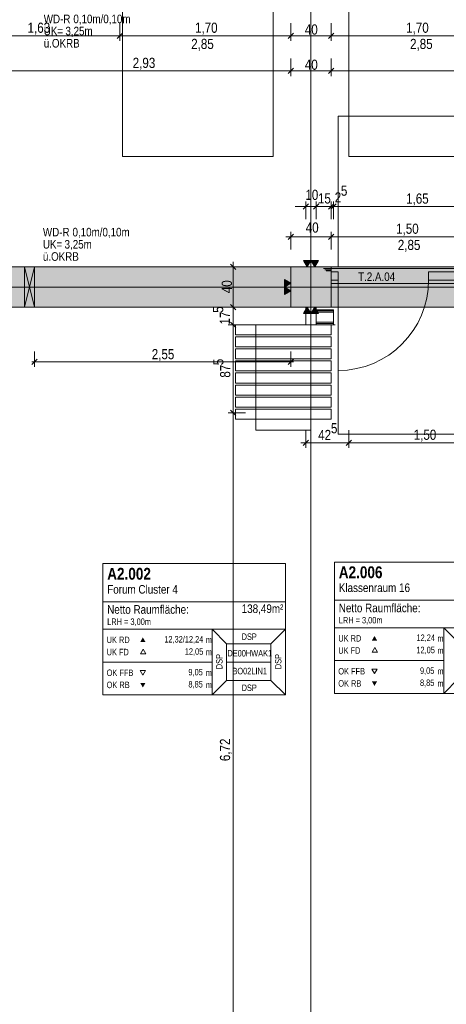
# Model space of a CAD drawing. Extents: x -620 to 3480, y 62 to 1102.
# Tile 90 of 256: x -215 to -130, y 623 to 819. Entities that reach past the tile are written whole.
import ezdxf
from ezdxf.lldxf.tags import DXFTag

# ---------------------------------------------------------------- set-up
doc = ezdxf.new("R2010")
doc.units = 0
doc.layers.get('0').update_dxf_attribs({"lineweight": 13})
for name, color, linetype, lineweight, true_color in [('00 -Bauelemente -Dämmung innen', 7, 'Continuous', 9, 0xff7fe6), ('00 -Bauelemente -Gipskarton', 7, 'Continuous', 9, 0xff7fe6), ('30 -33 Aussenwände- 3 Aussenstützen', 7, 'Continuous', 50, 0x0000dd), ('30 -34 Innenwände- 11 Durchbruch', 4, 'Continuous', 9, 0x00ffff), ('30 -34 Innenwände- 2 nichttragend', 7, 'Continuous', 18, 0xff7fe6), ('30 -34 Innenwände- 4 Türen_Fenster', 7, 'Continuous', 15, 0x9955ff), ('30 -35 Decken- 1 Konstruktion-Träger- Stahlbeton', 7, 'grob-A06G9SLJ8I', 13, 0x33aa00), ('30 -38 konstruktive Einbauten-Mobile Trennwand', 7, 'Continuous', 9, 0x944cff), ('70 -72 Beschriftung- 2 Beschriftung Bauteile', 7, 'Continuous', 9, 0x9999ff), ('70 -72 Beschriftung- 8 barrierefrei', 7, 'grob-A06G9SLJ8I', 9, 0x888888), ('70 -75 Raumstempel- 1 Raumstempel', 1, 'Continuous', 50, 0xff0000), ('70 -76 Bemaßung- 2 Allgemein', 9, 'Continuous', 5, 0x808080), ('iwb_Schraffur_Unterzug', 7, 'Continuous', 5, 0xffffcc)]:
    doc.layers.add(name, color=color, linetype=linetype, lineweight=lineweight, true_color=true_color)
doc.layers.add('70 -71 Achsen- 1 Gebäudeachsen', color=7, linetype='STRICHPUNKT2-A06G9SLK8I', lineweight=18)
doc.layers.add('Keine', color=7, linetype='Continuous', lineweight=9)
doc.styles.get("Standard").update_dxf_attribs({"font": 'ARIALN.TTF'})
tags = doc.linetypes.add('grob-A06G9SLJ8I', pattern=[14, 3, -8, 3]).pattern_tags.tags
tags[8:9] = [DXFTag(74, 4), DXFTag(75, 0), DXFTag(340, '0'), DXFTag(46, 0.0), DXFTag(50, 0.0), DXFTag(44, 0.0), DXFTag(45, 0.0)]
tags[6:7] = [DXFTag(74, 4), DXFTag(75, 0), DXFTag(340, '0'), DXFTag(46, 0.0), DXFTag(50, 0.0), DXFTag(44, 0.0), DXFTag(45, 0.0)]
tags[4:5] = [DXFTag(74, 4), DXFTag(75, 0), DXFTag(340, '0'), DXFTag(46, 0.0), DXFTag(50, 0.0), DXFTag(44, 0.0), DXFTag(45, 0.0)]
tags = doc.linetypes.add('STRICHPUNKT2-A06G9SLK8I', pattern=[12.7, 6.35, -3.175, 0, -3.175]).pattern_tags.tags
tags[10:11] = [DXFTag(74, 4), DXFTag(75, 0), DXFTag(340, '0'), DXFTag(46, 0.0), DXFTag(50, 0.0), DXFTag(44, 0.0), DXFTag(45, 0.0)]
tags[8:9] = [DXFTag(74, 4), DXFTag(75, 0), DXFTag(340, '0'), DXFTag(46, 0.0), DXFTag(50, 0.0), DXFTag(44, 0.0), DXFTag(45, 0.0)]
tags[6:7] = [DXFTag(74, 4), DXFTag(75, 0), DXFTag(340, '0'), DXFTag(46, 0.0), DXFTag(50, 0.0), DXFTag(44, 0.0), DXFTag(45, 0.0)]
tags[4:5] = [DXFTag(74, 4), DXFTag(75, 0), DXFTag(340, '0'), DXFTag(46, 0.0), DXFTag(50, 0.0), DXFTag(44, 0.0), DXFTag(45, 0.0)]

# ---------------------------------------------------------------- blocks, each defined once
blk = doc.blocks.new('Referenz-A06G9SLM8I')
at = {"layer": '00 -Bauelemente -Dämmung innen', "color": 0, "linetype": 'Continuous', "lineweight": -2, "ltscale": 0.13}
for p, q in [((-153, 769.1), (-154, 769.1)), ((-152.5, 760.9), (-156, 760.9)), ((-152.5, 758.9), (-156, 758.9))]:
    blk.add_line(p, q, dxfattribs=at)
at = {"layer": '00 -Bauelemente -Gipskarton', "color": 0, "linetype": 'Continuous', "lineweight": -2, "ltscale": 0.13}
for p, q in [((-153, 769.6), (-154.5, 769.6)), ((-153, 769.35), (-154.25, 769.35)), ((-153, 769.1), (-154, 769.1)), ((-152.5, 761.4), (-156, 761.4)), ((-152.5, 761.15), (-156, 761.15)), ((-152.5, 760.9), (-156, 760.9)), ((-152.5, 758.9), (-156, 758.9)), ((-152.5, 758.65), (-156, 758.65)), ((-152.5, 758.4), (-156, 758.4))]:
    blk.add_line(p, q, dxfattribs=at)
at = {"layer": '30 -33 Aussenwände- 3 Aussenstützen', "color": 0, "linetype": 'Continuous', "lineweight": -2, "ltscale": 0.13}
for p, q in [((-161, 769.9), (-161, 761.9)), ((-153, 769.9), (-161, 769.9)), ((-153, 761.9), (-153, 769.9)), ((-161, 761.9), (-153, 761.9))]:
    blk.add_line(p, q, dxfattribs=at)
at = {"layer": '30 -33 Aussenwände- 3 Aussenstützen', "color": 0, "lineweight": -2}
for p, q in [((-157, 766.9), (-157, 764.9)), ((-158, 765.9), (-156, 765.9))]:
    blk.add_line(p, q, dxfattribs=at)
at = {"layer": '30 -34 Innenwände- 11 Durchbruch', "color": 0, "linetype": 'Continuous', "lineweight": -2, "ltscale": 0.13}
for p, q in [((-214, 761.9), (-214, 769.9)), ((-214, 769.9), (-212, 761.9)), ((-212, 769.9), (-214, 761.9)), ((-214, 769.9), (-212, 769.9)), ((-212, 769.9), (-214, 761.9)), ((-212, 761.9), (-214, 769.9)), ((-212, 761.9), (-212, 769.9)), ((-214, 761.9), (-212, 761.9))]:
    blk.add_line(p, q, dxfattribs=at)
at = {"layer": '30 -34 Innenwände- 11 Durchbruch', "color": 0, "lineweight": -2}
for points in [[(-214, 761.9), (-214, 769.9), (-213, 765.9)], [(-212, 761.9), (-213, 765.9), (-212, 769.9)]]:
    blk.add_solid(points, dxfattribs=at)
at = {"layer": '30 -34 Innenwände- 2 nichttragend', "color": 0, "linetype": 'Continuous', "lineweight": -2, "ltscale": 0.13}
for p, q in [((-153, 769.6), (-154.5, 769.6)), ((-153, 769.6), (-153, 766.85)), ((-153, 769.6), (-153, 769.35)), ((-153, 769.35), (-153, 769.1)), ((-153, 769.1), (-153, 767.1)), ((-153, 767.1), (-153, 766.85)), ((-153, 766.85), (-153, 766.6)), ((-156, 761.4), (-156, 758.4)), ((-152.5, 761.4), (-156, 761.4)), ((-152.5, 761.15), (-152.5, 761.4)), ((-152.5, 760.9), (-152.5, 761.15)), ((-152.5, 760.9), (-152.5, 758.9)), ((-152.5, 758.4), (-156, 758.4)), ((-152.5, 758.65), (-152.5, 758.9)), ((-152.5, 758.4), (-152.5, 758.65)), ((-152.2, 758.4), (-152.5, 758.4))]:
    blk.add_line(p, q, dxfattribs=at)
at = {"layer": '30 -34 Innenwände- 4 Türen_Fenster', "color": 0, "linetype": 'grob-A06G9SLJ8I', "lineweight": -2, "ltscale": 0.13}
for p, q in [((-123, 769.6), (-153, 769.6)), ((-123, 766.6), (-153, 766.6)), ((-151.6, 767.3), (-151.6, 749.3))]:
    blk.add_line(p, q, dxfattribs=at)
at = {"layer": '30 -34 Innenwände- 4 Türen_Fenster', "color": 0, "linetype": 'Continuous', "lineweight": -2, "ltscale": 0.13}
for p, q in [((-153, 767.3), (-153, 768.9)), ((-153, 768.9), (-151.6, 768.9)), ((-151.6, 768.9), (-151.6, 767.3)), ((-133.6, 768.9), (-123, 768.9)), ((-133.6, 767.3), (-133.6, 768.9)), ((-151.6, 767.3), (-153, 767.3)), ((-123, 767.3), (-133.6, 767.3))]:
    blk.add_line(p, q, dxfattribs=at)
at = {"layer": '30 -34 Innenwände- 4 Türen_Fenster', "color": 0, "linetype": 'grob-A06G9SLJ8I', "lineweight": -2, "ltscale": 0.13}
blk.add_ellipse((-151.6, 767.3), major_axis=(0, -18), ratio=1, start_param=0, end_param=1.570796, dxfattribs=at)
at = {"layer": '30 -35 Decken- 1 Konstruktion-Träger- Stahlbeton', "color": 0, "lineweight": -2}
for p, q in [((4, 769.9), (-554.53, 769.9)), ((4, 761.9), (-554.53, 761.9))]:
    blk.add_line(p, q, dxfattribs=at)
at = {"layer": '30 -38 konstruktive Einbauten-Mobile Trennwand', "color": 0, "linetype": 'Continuous', "lineweight": -2, "ltscale": 0.13}
for p, q in [((-158, 761.9), (-156, 761.9)), ((-158, 758.4), (-158, 761.9)), ((-156, 761.9), (-156, 758.4)), ((-171.99, 756.4), (-171.99, 758.4)), ((-171.99, 758.4), (-153, 758.4)), ((-156, 758.4), (-158, 758.4)), ((-153, 758.4), (-153, 756.4)), ((-153, 756.4), (-171.99, 756.4)), ((-171.99, 754), (-171.99, 756)), ((-171.99, 756), (-153, 756)), ((-153, 756), (-153, 754)), ((-153, 754), (-171.99, 754)), ((-171.99, 751.6), (-171.99, 753.6)), ((-171.99, 753.6), (-153, 753.6)), ((-153, 753.6), (-153, 751.6)), ((-153, 751.6), (-171.99, 751.6)), ((-171.99, 749.2), (-171.99, 751.2)), ((-171.99, 751.2), (-153, 751.2)), ((-153, 751.2), (-153, 749.2)), ((-153, 749.2), (-171.99, 749.2)), ((-171.99, 746.8), (-171.99, 748.8)), ((-171.99, 748.8), (-153, 748.8)), ((-153, 748.8), (-153, 746.8)), ((-153, 746.8), (-171.99, 746.8)), ((-171.99, 744.4), (-171.99, 746.4)), ((-171.99, 746.4), (-153, 746.4)), ((-153, 746.4), (-153, 744.4)), ((-153, 744.4), (-171.99, 744.4)), ((-171.99, 742), (-171.99, 744)), ((-171.99, 744), (-153, 744)), ((-153, 744), (-153, 742)), ((-153, 742), (-171.99, 742)), ((-171.99, 739.6), (-171.99, 741.6)), ((-171.99, 741.6), (-153, 741.6)), ((-153, 741.6), (-153, 739.6)), ((-153, 739.6), (-171.99, 739.6))]:
    blk.add_line(p, q, dxfattribs=at)
at = {"layer": '30 -38 konstruktive Einbauten-Mobile Trennwand', "color": 0, "linetype": 'grob-A06G9SLJ8I', "lineweight": -2, "ltscale": 0.13}
for p, q in [((-167.99, 758.4), (-167.99, 737.4)), ((-157, 758.4), (-157, 606.5)), ((-167.99, 737.4), (-157, 737.4))]:
    blk.add_line(p, q, dxfattribs=at)
at = {"layer": '70 -71 Achsen- 1 Gebäudeachsen', "color": 0, "linetype": 'STRICHPUNKT2-A06G9SLK8I', "lineweight": -2, "ltscale": 0.13}
for p, q in [((-157.03, 1075.82), (-157.03, 76.38)), ((-554.53, 765.88), (92.91, 765.88))]:
    blk.add_line(p, q, dxfattribs=at)
at = {"layer": '70 -72 Beschriftung- 2 Beschriftung Bauteile', "color": 0, "lineweight": -2}
for p, q in [((-157.75, 769.9), (-158.5, 771.2)), ((-158.5, 771.2), (-157, 771.2)), ((-157, 771.2), (-157.75, 769.9)), ((-156.25, 769.9), (-157, 771.2)), ((-157, 771.2), (-155.5, 771.2)), ((-155.5, 771.2), (-156.25, 769.9)), ((-162.3, 767.4), (-161, 766.65)), ((-162.3, 765.9), (-162.3, 767.4)), ((-161, 766.65), (-162.3, 765.9)), ((-162.3, 765.9), (-161, 765.15)), ((-162.3, 764.4), (-162.3, 765.9)), ((-161, 765.15), (-162.3, 764.4)), ((-158.5, 760.61), (-157.75, 761.9)), ((-157, 760.61), (-158.5, 760.61)), ((-157.75, 761.9), (-157, 760.61)), ((-157, 760.61), (-156.25, 761.9)), ((-155.5, 760.61), (-157, 760.61)), ((-156.25, 761.9), (-155.5, 760.61))]:
    blk.add_line(p, q, dxfattribs=at)
for points in [[(-157.75, 769.9), (-158.5, 771.2), (-157.75, 771.2)], [(-157.75, 769.9), (-157.75, 771.2), (-157, 771.2)], [(-156.25, 769.9), (-157, 771.2), (-156.25, 771.2)], [(-156.25, 769.9), (-156.25, 771.2), (-155.5, 771.2)], [(-162.3, 765.9), (-162.3, 767.4), (-161, 766.65)], [(-162.3, 764.4), (-162.3, 765.9), (-161, 765.15)], [(-157.75, 760.61), (-158.5, 760.61), (-157.75, 761.9)], [(-157.75, 760.61), (-157.75, 761.9), (-157, 760.61)], [(-156.25, 760.61), (-157, 760.61), (-156.25, 761.9)], [(-156.25, 760.61), (-156.25, 761.9), (-155.5, 760.61)]]:
    blk.add_solid(points, dxfattribs=at)
at = {"layer": '70 -72 Beschriftung- 8 barrierefrei', "color": 0, "linetype": 'grob-A06G9SLJ8I', "lineweight": -2, "ltscale": 0.13}
for p, q in [((-194.5, 791.9), (-194.5, 821.9)), ((-164.5, 821.9), (-164.5, 791.9)), ((-149.5, 791.9), (-149.5, 821.9)), ((-151.6, 769.9), (-151.6, 799.9)), ((-151.6, 799.9), (-121.6, 799.9)), ((-164.5, 791.9), (-194.5, 791.9)), ((-119.5, 791.9), (-149.5, 791.9)), ((-121.6, 769.9), (-151.6, 769.9)), ((-151.6, 736.6), (-151.6, 766.6)), ((-151.6, 766.6), (-121.6, 766.6)), ((-121.6, 736.6), (-151.6, 736.6))]:
    blk.add_line(p, q, dxfattribs=at)
at = {"layer": '70 -75 Raumstempel- 1 Raumstempel', "color": 0, "lineweight": -2}
for p, q in [((-198.4, 710.87), (-198.4, 684.73)), ((-162.08, 710.87), (-198.4, 710.87)), ((-162.08, 684.73), (-162.08, 710.87)), ((-152.34, 711.18), (-152.34, 685.04)), ((-116.01, 711.18), (-152.34, 711.18)), ((-116.01, 703.58), (-152.34, 703.58)), ((-162.08, 703.28), (-198.4, 703.28)), ((-198.4, 697.8), (-176.67, 697.8)), ((-173.79, 694.91), (-176.67, 697.8)), ((-162.08, 697.8), (-176.67, 697.8)), ((-176.67, 697.8), (-176.67, 684.73)), ((-164.96, 694.91), (-162.08, 697.8)), ((-152.34, 698.11), (-130.61, 698.11)), ((-127.72, 695.21), (-130.61, 698.11)), ((-116.01, 698.11), (-130.61, 698.11)), ((-130.61, 698.11), (-130.61, 685.04)), ((-190.36, 693.84), (-190.89, 692.94)), ((-189.84, 692.94), (-190.36, 693.84)), ((-173.79, 687.63), (-173.79, 694.91)), ((-173.79, 694.91), (-164.96, 694.91)), ((-164.96, 687.63), (-164.96, 694.91)), ((-144.3, 694.15), (-144.82, 693.24)), ((-143.78, 693.24), (-144.3, 694.15)), ((-190.89, 692.94), (-189.84, 692.94)), ((-144.82, 693.24), (-143.78, 693.24)), ((-198.4, 691.27), (-176.67, 691.27)), ((-164.96, 691.27), (-173.79, 691.27)), ((-152.34, 691.57), (-130.61, 691.57)), ((-144.37, 688.97), (-144.89, 689.87)), ((-144.89, 689.87), (-143.85, 689.87)), ((-143.85, 689.87), (-144.37, 688.97)), ((-190.44, 688.66), (-190.96, 689.57)), ((-190.96, 689.57), (-189.91, 689.57)), ((-189.91, 689.57), (-190.44, 688.66)), ((-127.72, 687.93), (-130.61, 685.04)), ((-173.79, 687.63), (-176.67, 684.73)), ((-173.79, 687.63), (-164.96, 687.63)), ((-164.96, 687.63), (-162.08, 684.73)), ((-162.08, 684.73), (-198.4, 684.73)), ((-116.01, 685.04), (-152.34, 685.04))]:
    blk.add_line(p, q, dxfattribs=at)
for points in [[(-189.91, 695.26), (-190.44, 696.17), (-190.96, 695.26)], [(-143.85, 695.56), (-144.37, 696.47), (-144.89, 695.56)], [(-189.91, 687.13), (-190.44, 686.22), (-190.96, 687.13)], [(-143.85, 687.43), (-144.37, 686.53), (-144.89, 687.43)]]:
    blk.add_solid(points, dxfattribs=at)
at = {"layer": '70 -76 Bemaßung- 2 Allgemein', "color": 0, "linetype": 'Continuous', "lineweight": -2, "ltscale": 0.13}
for p, q in [((-195, 818.4), (-195, 814.9)), ((-195, 818.4), (-195, 814.9)), ((-161, 818.4), (-161, 814.9)), ((-161, 818.4), (-161, 814.9)), ((-153, 818.4), (-153, 814.9)), ((-153, 818.4), (-153, 814.9)), ((-196.06, 815.9), (-226.54, 815.9)), ((-194, 815.9), (-196.06, 815.9)), ((-196, 815.9), (-193.94, 815.9)), ((-194.47, 816.43), (-195.53, 815.37)), ((-195.53, 815.37), (-194.47, 816.43)), ((-162.06, 815.9), (-193.94, 815.9)), ((-160, 815.9), (-162.06, 815.9)), ((-162, 815.9), (-159.94, 815.9)), ((-160.47, 816.43), (-161.53, 815.37)), ((-161.53, 815.37), (-160.47, 816.43)), ((-154.06, 815.9), (-159.94, 815.9)), ((-152, 815.9), (-154.06, 815.9)), ((-154, 815.9), (-151.94, 815.9)), ((-152.47, 816.43), (-153.53, 815.37)), ((-153.53, 815.37), (-152.47, 816.43)), ((-120.06, 815.9), (-151.94, 815.9)), ((-161, 811.4), (-161, 807.9)), ((-161, 811.4), (-161, 807.9)), ((-153, 811.4), (-153, 807.9)), ((-153, 811.4), (-153, 807.9)), ((-160.47, 809.43), (-161.53, 808.37)), ((-161.53, 808.37), (-160.47, 809.43)), ((-152.47, 809.43), (-153.53, 808.37)), ((-153.53, 808.37), (-152.47, 809.43)), ((-162.06, 808.9), (-218.54, 808.9)), ((-160, 808.9), (-162.06, 808.9)), ((-162, 808.9), (-159.94, 808.9)), ((-154.06, 808.9), (-159.94, 808.9)), ((-152, 808.9), (-154.06, 808.9)), ((-154, 808.9), (-151.94, 808.9)), ((-90.46, 808.9), (-151.94, 808.9)), ((-159.06, 781.9), (-160.12, 781.9)), ((-157, 781.9), (-159.06, 781.9)), ((-157.47, 782.43), (-158.53, 781.37)), ((-158, 779.4), (-158, 782.9)), ((-156, 781.9), (-158, 781.9)), ((-157, 781.9), (-154.94, 781.9)), ((-157, 781.9), (-154.94, 781.9)), ((-156.53, 781.37), (-155.47, 782.43)), ((-156.53, 781.37), (-155.47, 782.43)), ((-156, 779.4), (-156, 782.9)), ((-156, 779.4), (-156, 782.9)), ((-154.06, 781.9), (-155.12, 781.9)), ((-154.94, 781.9), (-153.88, 781.9)), ((-154.06, 781.9), (-154.94, 781.9)), ((-152, 781.9), (-154.06, 781.9)), ((-152, 781.9), (-154.06, 781.9)), ((-152.47, 782.43), (-153.53, 781.37)), ((-152.47, 782.43), (-153.53, 781.37)), ((-153.5, 781.9), (-151.44, 781.9)), ((-153.5, 781.9), (-151.44, 781.9)), ((-153.03, 781.37), (-151.97, 782.43)), ((-153.03, 781.37), (-151.97, 782.43)), ((-153, 779.4), (-153, 782.9)), ((-153, 779.4), (-153, 782.9)), ((-152.5, 781.9), (-153, 781.9)), ((-152.5, 779.4), (-152.5, 782.9)), ((-152.5, 779.4), (-152.5, 782.9)), ((-151.44, 781.9), (-150.38, 781.9)), ((-120.56, 781.9), (-151.44, 781.9)), ((-161.53, 775.37), (-160.47, 776.43)), ((-161, 773.4), (-161, 776.9)), ((-152.47, 776.43), (-153.53, 775.37)), ((-153.53, 775.37), (-152.47, 776.43)), ((-153, 773.4), (-153, 776.9)), ((-153, 773.4), (-153, 776.9)), ((-162, 775.9), (-159.94, 775.9)), ((-154.06, 775.9), (-159.94, 775.9)), ((-152, 775.9), (-154.06, 775.9)), ((-154, 775.9), (-151.94, 775.9)), ((-124.06, 775.9), (-151.94, 775.9)), ((-173.03, 770.43), (-171.97, 769.37)), ((-172.5, 770.9), (-172.5, 768.84)), ((-170, 769.9), (-173.5, 769.9)), ((-172.5, 762.96), (-172.5, 768.84)), ((-171.97, 761.37), (-173.03, 762.43)), ((-173.03, 762.43), (-171.97, 761.37)), ((-172.5, 760.9), (-172.5, 762.96)), ((-172.5, 762.9), (-172.5, 760.84)), ((-170, 761.9), (-173.5, 761.9)), ((-170, 761.9), (-173.5, 761.9)), ((-172.5, 759.46), (-172.5, 760.84)), ((-170, 758.4), (-173.5, 758.4)), ((-170, 758.4), (-173.5, 758.4)), ((-171.97, 757.87), (-173.03, 758.93)), ((-173.03, 758.93), (-171.97, 757.87)), ((-172.5, 757.4), (-172.5, 759.46)), ((-172.5, 759.4), (-172.5, 757.34)), ((-172.5, 741.96), (-172.5, 757.34)), ((-212, 753.05), (-212, 750.05)), ((-161, 753.05), (-161, 750.05)), ((-212.53, 750.51), (-211.47, 751.58)), ((-212.5, 751.05), (-210.94, 751.05)), ((-162.06, 751.05), (-210.94, 751.05)), ((-160.5, 751.05), (-162.06, 751.05)), ((-160.47, 751.58), (-161.53, 750.51)), ((-170, 740.9), (-173.5, 740.9)), ((-170, 740.9), (-173.5, 740.9)), ((-171.97, 740.37), (-173.03, 741.43)), ((-173.03, 741.43), (-171.97, 740.37)), ((-172.5, 739.9), (-172.5, 741.96)), ((-172.5, 741.9), (-172.5, 739.84)), ((-172.5, 607.56), (-172.5, 739.84)), ((-158, 737.4), (-158, 733.9)), ((-149.5, 737.4), (-149.5, 733.9)), ((-149.5, 737.4), (-149.5, 733.9)), ((-159, 734.9), (-156.94, 734.9)), ((-158.53, 734.37), (-157.47, 735.43)), ((-150.56, 734.9), (-156.94, 734.9)), ((-148.5, 734.9), (-150.56, 734.9)), ((-150.5, 734.9), (-148.44, 734.9)), ((-148.97, 735.43), (-150.03, 734.37)), ((-150.03, 734.37), (-148.97, 735.43)), ((-120.56, 734.9), (-148.44, 734.9))]:
    blk.add_line(p, q, dxfattribs=at)
at = {"layer": '30 -34 Innenwände- 11 Durchbruch', "color": 0, "linetype": 'Continuous', "lineweight": -2, "ltscale": 0.13, "char_height": 1.7, "attachment_point": 1}
for s, insert in [('{\\fArial Narrow;WD-R}', (-210.15, 820.11)), ('{\\fArial Narrow;0,10m/0,10m}', (-204.26, 820.11)), ('{\\fArial Narrow;UK=}', (-210.15, 817.7)), ('{\\fArial Narrow;3,25m}', (-205.84, 817.7)), ('{\\fArial Narrow;ü.OKRB}', (-210.15, 815.27)), ('{\\fArial Narrow;WD-R}', (-210.32, 777.68)), ('{\\fArial Narrow;0,10m/0,10m}', (-204.43, 777.68)), ('{\\fArial Narrow;UK=}', (-210.32, 775.26)), ('{\\fArial Narrow;3,25m}', (-206.01, 775.26)), ('{\\fArial Narrow;ü.OKRB}', (-210.32, 772.83))]:
    blk.add_mtext(s, dxfattribs=dict(at, insert=insert))
at = {"layer": '70 -75 Raumstempel- 1 Raumstempel', "color": 0, "linetype": 'Continuous', "lineweight": -2, "ltscale": 0.13, "attachment_point": 1}
for s, insert, char_height, rotation in [('{\\fArial Narrow|b1|i0;A2.002}', (-197.53, 710.02), 2.3536, 0), ('{\\fArial Narrow|b1|i0;A2.006}', (-151.47, 710.32), 2.3536, 0), ('{\\fArial Narrow;Forum Cluster 4}', (-197.53, 706.6), 1.7117, 0), ('{\\fArial Narrow;Klassenraum 16}', (-151.47, 706.92), 1.7117, 0), ('{\\fArial Narrow;Netto Raumfläche:}', (-197.53, 702.6), 1.7117, 0), ('{\\fArial Narrow;138,49m²}', (-170.78, 702.75), 1.7117, 0), ('{\\fArial Narrow;Netto Raumfläche:}', (-151.47, 702.9), 1.7117, 0), ('{\\fArial Narrow;LRH = 3,00m}', (-197.53, 699.95), 1.2838, 0), ('{\\fArial Narrow;LRH = 3,00m}', (-151.47, 700.25), 1.2838, 0), ('{\\fArial Narrow;UK RD}', (-197.64, 696.34), 1.2838, 0), ('{\\fArial Narrow;12,32/12,24}', (-186.18, 696.45), 1.2838, 0), ('{\\fArial Narrow;m}', (-177.92, 696.33), 1.2838, 0), ('{\\fArial Narrow;DSP}', (-170.8, 696.97), 1.2838, 0), ('{\\fArial Narrow;UK RD}', (-151.57, 696.64), 1.2838, 0), ('{\\fArial Narrow;12,24}', (-136.02, 696.76), 1.2838, 0), ('{\\fArial Narrow;m}', (-131.85, 696.63), 1.2838, 0), ('{\\fArial Narrow;UK FD}', (-197.64, 693.91), 1.2838, 0), ('{\\fArial Narrow;12,05}', (-182.1, 694.02), 1.2838, 0), ('{\\fArial Narrow;DE00HWAK1}', (-173.63, 693.67), 1.2838, 0), ('{\\fArial Narrow;UK FD}', (-151.57, 694.21), 1.2838, 0), ('{\\fArial Narrow;12,05}', (-136.04, 694.32), 1.2838, 0), ('{\\fArial Narrow;m}', (-131.85, 694.2), 1.2838, 0), ('{\\fArial Narrow;m}', (-177.92, 693.89), 1.2838, 0), ('{\\fArial Narrow;DSP}', (-175.88, 689.85), 1.2838, 90), ('{\\fArial Narrow;DSP}', (-164.16, 689.85), 1.2838, 90), ('{\\fArial Narrow;OK FFB}', (-197.64, 689.79), 1.2838, 0), ('{\\fArial Narrow;9,05}', (-181.38, 689.91), 1.2838, 0), ('{\\fArial Narrow;BO02LIN1}', (-172.62, 690.13), 1.2838, 0), ('{\\fArial Narrow;OK FFB}', (-151.57, 690.09), 1.2838, 0), ('{\\fArial Narrow;9,05}', (-135.32, 690.21), 1.2838, 0), ('{\\fArial Narrow;m}', (-131.85, 690.09), 1.2838, 0), ('{\\fArial Narrow;m}', (-177.92, 689.79), 1.2838, 0), ('{\\fArial Narrow;8,85}', (-135.32, 687.8), 1.2838, 0), ('{\\fArial Narrow;OK RB}', (-197.64, 687.37), 1.2838, 0), ('{\\fArial Narrow;8,85}', (-181.38, 687.5), 1.2838, 0), ('{\\fArial Narrow;m}', (-177.92, 687.37), 1.2838, 0), ('{\\fArial Narrow;DSP}', (-170.8, 686.8), 1.2838, 0), ('{\\fArial Narrow;OK RB}', (-151.57, 687.67), 1.2838, 0), ('{\\fArial Narrow;m}', (-131.85, 687.67), 1.2838, 0)]:
    blk.add_mtext(s, dxfattribs=dict(at, insert=insert, char_height=char_height, rotation=rotation))
at = {"layer": '70 -76 Bemaßung- 2 Allgemein', "color": 0, "linetype": 'Continuous', "lineweight": -2, "ltscale": 0.13, "char_height": 2.0138, "attachment_point": 1}
for s, insert in [('{\\fArial Narrow;1,63}', (-213.37, 818.52)), ('{\\fArial Narrow;1,70}', (-180.07, 818.52)), ('{\\fArial Narrow;40}', (-158.22, 818.16)), ('{\\fArial Narrow;1,70}', (-138.07, 818.52)), ('{\\fArial Narrow;2,85}', (-180.83, 815.29)), ('{\\fArial Narrow;2,85}', (-137.29, 815.29)), ('{\\fArial Narrow;2,93}', (-192.46, 811.52)), ('{\\fArial Narrow;40}', (-158.22, 811.16)), ('{\\fArial Narrow;5}', (-151.05, 786.09)), ('{\\fArial Narrow;10}', (-158.11, 785.26)), ('{\\fArial Narrow;15}', (-155.62, 784.55)), ('{\\fArial Narrow;2}', (-152.27, 784.75)), ('{\\fArial Narrow;1,65}', (-138.08, 784.52)), ('{\\fArial Narrow;40}', (-158.04, 778.75)), ('{\\fArial Narrow;1,50}', (-140.07, 778.52)), ('{\\fArial Narrow;2,85}', (-139.73, 775.29)), ('{\\fArial Narrow;2,55}', (-188.67, 753.56)), ('{\\fArial Narrow;5}', (-153.03, 738.82)), ('{\\fArial Narrow;42}', (-155.57, 737.47)), ('{\\fArial Narrow;1,50}', (-136.57, 737.52))]:
    blk.add_mtext(s, dxfattribs=dict(at, insert=insert))
at = {"layer": '70 -76 Bemaßung- 2 Allgemein', "color": 0, "linetype": 'Continuous', "lineweight": -2, "ltscale": 0.13, "char_height": 2.0138, "attachment_point": 1, "rotation": 90}
for s, insert in [('{\\fArial Narrow;40}', (-174.75, 764.69)), ('{\\fArial Narrow;5}', (-176.48, 760.77)), ('{\\fArial Narrow;17}', (-175.14, 758.45)), ('{\\fArial Narrow;5}', (-176.43, 750.34)), ('{\\fArial Narrow;87}', (-175.08, 747.87)), ('{\\fArial Narrow;6,72}', (-175.11, 671.56))]:
    blk.add_mtext(s, dxfattribs=dict(at, insert=insert))
at = {"layer": 'Keine', "color": 0, "linetype": 'ByBlock', "lineweight": -2, "ltscale": 0.13, "insert": (-147.63, 768.81), "char_height": 1.7, "attachment_point": 1}
blk.add_mtext('{\\fArial Narrow;T.2.A.04}', dxfattribs=at)
blk = doc.blocks.new('Referenz-A06G9SLO8I')
at = {"layer": 'iwb_Schraffur_Unterzug', "linetype": 'Continuous', "ltscale": 0.13}
for points in [[(-554.53, 769.88), (3.97, 769.88), (3.97, 761.88)], [(-554.53, 769.88), (3.97, 761.88), (-554.53, 764.15)], [(-554.53, 764.15), (3.97, 761.88), (-554.53, 761.88)]]:
    blk.add_solid(points, dxfattribs=at)

msp = doc.modelspace()

# ---------------------------------------------------------------- block references
at = {"color": 8, "lineweight": 13, "ltscale": 0.13, "true_color": 0x808080}
msp.add_blockref('Referenz-A06G9SLM8I', (0, 0), dxfattribs=at)
at = {"color": 8, "lineweight": 25, "ltscale": 0.25, "true_color": 0x808080}
msp.add_blockref('Referenz-A06G9SLO8I', (0, 0), dxfattribs=at)

doc.saveas('drawing.dxf')
